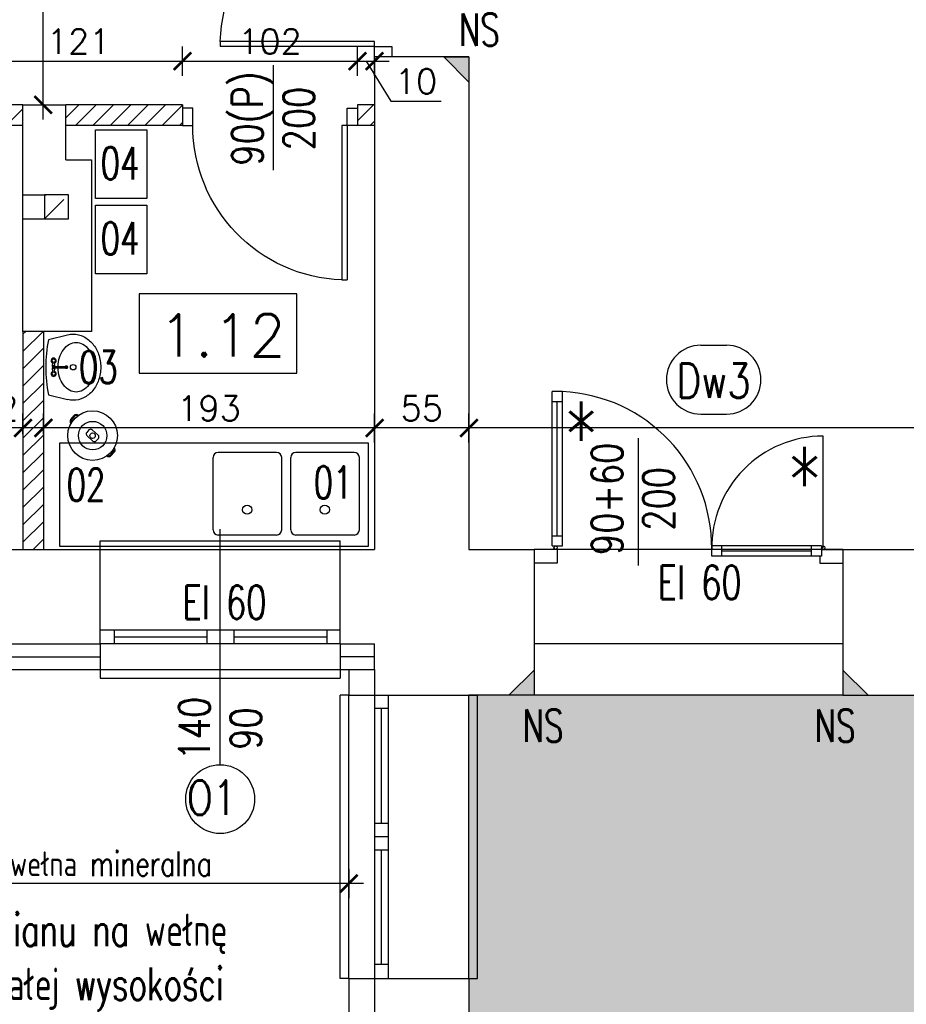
# Model space of a CAD drawing. Header units: millimetres. Extents: x 31969 to 285678, y -69766 to -1123.
# Tile 75 of 176: x 140666 to 141183, y -10870 to -10296. Entities that reach past the tile are written whole.
import ezdxf
from ezdxf.lldxf.tags import DXFTag

# ---------------------------------------------------------------- set-up
doc = ezdxf.new("R2010")
doc.units = ezdxf.units.MM
doc.linetypes.add('KRE_16_8', pattern=[24, 16, -8])
for name, color, linetype in [('a-izolacja 1', 3, 'Continuous'), ('a-opis 1', 3, 'Continuous'), ('a-opis 3', 15, 'Continuous'), ('a-opis stolarki 1', 3, 'Continuous'), ('a-opis stolarki 2', 1, 'Continuous'), ('a-opis technologii 2', 12, 'Continuous'), ('a-przekrój 2', 251, 'Continuous'), ('a-stolarka drzwiowa', 3, 'Continuous'), ('a-stolarka okienna', 3, 'Continuous'), ('a-szkło', 4, 'Continuous'), ('a-szraf', 252, 'Continuous'), ('a-wentylacja', 3, 'Continuous'), ('a-wymiary', 11, 'Continuous'), ('a-wyposażenie', 84, 'Continuous'), ('a-ściany działowe projektowane', 5, 'Continuous'), ('a-ściany istniejące murowane', 6, 'Continuous')]:
    doc.layers.add(name, color=color, linetype=linetype)
doc.styles.add('MAREK', font='simplex.shx')
doc.styles.add('RS01507', font='romans.shx', dxfattribs={"width": 0.7, "height": 0.15})
doc.styles.add('WYMIAR', font='romans.shx', dxfattribs={"width": 0.8})
doc.linetypes.add('BATTING', pattern='A,0.0001,-0.1,[134,ltypeshp.shx,S=0.1,R=0,X=-0.1,Y=0],-0.2,[134,ltypeshp.shx,S=0.1,R=180,X=0.1,Y=0],-0.1', length=0.4001)
tags = doc.linetypes.add('DASHED', pattern=[0.75, 0.5, -0.25]).pattern_tags.tags
tags[6:7] = [DXFTag(74, 4), DXFTag(75, 0), DXFTag(340, '0'), DXFTag(46, 1.0), DXFTag(50, 0.0), DXFTag(44, 0.0), DXFTag(45, 0.0)]
tags[4:5] = [DXFTag(74, 4), DXFTag(75, 0), DXFTag(340, '0'), DXFTag(46, 1.0), DXFTag(50, 0.0), DXFTag(44, 0.0), DXFTag(45, 0.0)]
doc.dimstyles.new('MAREK', dxfattribs={"dimscale": 0.85, "dimtxt": 17, "dimasz": 12, "dimexe": 10, "dimexo": 0.625, "dimgap": 5, "dimtad": 1, "dimdec": 1, "dimdsep": 46, "dimtxsty": 'MAREK', "dimblk1": 'ARCHTICK', "dimblk2": 'ARCHTICK', "dimsah": 1, "dimcen": 2.5, "dimdle": 10, "dimadec": 0, "dimazin": 0, "dimtfac": 1, "dimtdec": 1, "dimtmove": 1, "dimatfit": 3, "dimldrblk": 'ARCHTICK', "dimfxl": 10, "dimfxlon": 1, "dimtolj": 1, "dimtzin": 0, "dimarcsym": 0})

# ---------------------------------------------------------------- blocks, each defined once
blk = doc.blocks.new('_ARCHTICK')
at = {"color": 0, "linetype": 'ByBlock', "const_width": 0.15}
blk.add_lwpolyline([(-0.5, -0.5), (0.5, 0.5)], dxfattribs=at)
blk = doc.blocks.new('*D118')
at = {"layer": 'a-wymiary', "color": 0, "lineweight": -2, "ltscale": 100}
for p, q in [((140928.07, -10542.86), (140928.07, -10525.86)), ((141986.07, -10542.86), (141986.07, -10525.86)), ((141994.57, -10534.36), (140919.57, -10534.36))]:
    blk.add_line(p, q, dxfattribs=at)
at = {"layer": 'DEFPOINTS', "color": 0, "ltscale": 100}
for p in [(140928.07, -10534.36), (140928.07, -10544.14), (141986.07, -10544.14)]:
    blk.add_point(p, dxfattribs=at)
at = {"layer": 'a-wymiary', "color": 0, "lineweight": -2, "ltscale": 100, "xscale": 10.2, "yscale": 10.2, "zscale": 10.2, "rotation": 180}
blk.add_blockref('_ARCHTICK', (140928.07, -10534.36), dxfattribs=at)
at = {"layer": 'a-wymiary', "color": 0, "lineweight": -2, "ltscale": 100, "xscale": 10.2, "yscale": 10.2, "zscale": 10.2}
blk.add_blockref('_ARCHTICK', (141986.07, -10534.36), dxfattribs=at)
at = {"layer": 'a-wymiary', "color": 0, "ltscale": 100, "insert": (141457.07, -10522.88), "char_height": 14.45, "attachment_point": 5, "style": 'MAREK'}
blk.add_mtext('\\A1;1058', dxfattribs=at)
blk = doc.blocks.new('A$C42BE72CD')
at = {"layer": 'a-stolarka drzwiowa'}
for p, q in [((6, 99.95), (0, 99.95)), ((6, 89.95), (6, 99.95)), ((96, 89.95), (96, 99.95)), ((96, 99.95), (102, 99.95)), ((0, 89.95), (6, 89.95)), ((6, 89.95), (9, 89.95)), ((6, 89.95), (6, 0)), ((9, 89.95), (9, 0)), ((102, 89.95), (96, 89.95)), ((9, 0), (6, 0))]:
    blk.add_line(p, q, dxfattribs=at)
at = {"layer": 'a-stolarka drzwiowa', "linetype": 'DASHED', "lineweight": 25, "ltscale": 20}
blk.add_arc((6, 89.95), 90, 271.91021, 0, dxfattribs=at)
blk = doc.blocks.new('*D140')
at = {"layer": 'a-wymiary', "color": 0, "lineweight": -2, "ltscale": 100}
for p, q in [((140873.07, -10542.86), (140873.07, -10525.86)), ((140928.07, -10542.86), (140928.07, -10525.86)), ((140936.57, -10534.36), (140864.57, -10534.36))]:
    blk.add_line(p, q, dxfattribs=at)
at = {"layer": 'DEFPOINTS', "color": 0, "ltscale": 100}
for p in [(140873.07, -10534.36), (140873.07, -10544.14), (140928.07, -10544.14)]:
    blk.add_point(p, dxfattribs=at)
at = {"layer": 'a-wymiary', "color": 0, "lineweight": -2, "ltscale": 100, "xscale": 10.2, "yscale": 10.2, "zscale": 10.2, "rotation": 180}
blk.add_blockref('_ARCHTICK', (140873.07, -10534.36), dxfattribs=at)
at = {"layer": 'a-wymiary', "color": 0, "lineweight": -2, "ltscale": 100, "xscale": 10.2, "yscale": 10.2, "zscale": 10.2}
blk.add_blockref('_ARCHTICK', (140928.07, -10534.36), dxfattribs=at)
at = {"layer": 'a-wymiary', "color": 0, "ltscale": 100, "insert": (140900.57, -10522.88), "char_height": 14.45, "attachment_point": 5, "style": 'MAREK'}
blk.add_mtext('\\A1;55', dxfattribs=at)
blk = doc.blocks.new('*D141')
at = {"layer": 'a-wymiary', "color": 0, "lineweight": -2, "ltscale": 100}
for p, q in [((140680.07, -10537.93), (140680.07, -10525.86)), ((140873.07, -10542.86), (140873.07, -10525.86)), ((140881.57, -10534.36), (140671.57, -10534.36))]:
    blk.add_line(p, q, dxfattribs=at)
at = {"layer": 'DEFPOINTS', "color": 0, "ltscale": 100}
for p in [(140680.07, -10534.36), (140680.07, -10538.46), (140873.07, -10544.14)]:
    blk.add_point(p, dxfattribs=at)
at = {"layer": 'a-wymiary', "color": 0, "lineweight": -2, "ltscale": 100, "xscale": 10.2, "yscale": 10.2, "zscale": 10.2, "rotation": 180}
blk.add_blockref('_ARCHTICK', (140680.07, -10534.36), dxfattribs=at)
at = {"layer": 'a-wymiary', "color": 0, "lineweight": -2, "ltscale": 100, "xscale": 10.2, "yscale": 10.2, "zscale": 10.2}
blk.add_blockref('_ARCHTICK', (140873.07, -10534.36), dxfattribs=at)
at = {"layer": 'a-wymiary', "color": 0, "ltscale": 100, "insert": (140776.57, -10522.88), "char_height": 14.45, "attachment_point": 5, "style": 'MAREK'}
blk.add_mtext('\\A1;193', dxfattribs=at)
blk = doc.blocks.new('*D142')
at = {"layer": 'a-wymiary', "color": 0, "lineweight": -2, "ltscale": 100}
for p, q in [((140668.07, -10537.93), (140668.07, -10525.86)), ((140680.07, -10537.93), (140680.07, -10525.86)), ((140688.57, -10534.36), (140659.57, -10534.36))]:
    blk.add_line(p, q, dxfattribs=at)
at = {"layer": 'DEFPOINTS', "color": 0, "ltscale": 100}
for p in [(140668.07, -10534.36), (140668.07, -10538.46), (140680.07, -10538.46)]:
    blk.add_point(p, dxfattribs=at)
at = {"layer": 'a-wymiary', "color": 0, "lineweight": -2, "ltscale": 100, "xscale": 10.2, "yscale": 10.2, "zscale": 10.2, "rotation": 180}
blk.add_blockref('_ARCHTICK', (140668.07, -10534.36), dxfattribs=at)
at = {"layer": 'a-wymiary', "color": 0, "lineweight": -2, "ltscale": 100, "xscale": 10.2, "yscale": 10.2, "zscale": 10.2}
blk.add_blockref('_ARCHTICK', (140680.07, -10534.36), dxfattribs=at)
at = {"layer": 'a-wymiary', "color": 0, "ltscale": 100, "insert": (140653.02, -10522.88), "char_height": 14.45, "attachment_point": 5, "style": 'MAREK'}
blk.add_mtext('\\A1;12', dxfattribs=at)
blk = doc.blocks.new('*D143')
at = {"layer": 'a-wymiary', "color": 0, "lineweight": -2, "ltscale": 100}
for p, q in [((140458.07, -10537.93), (140458.07, -10525.86)), ((140668.07, -10537.93), (140668.07, -10525.86)), ((140676.57, -10534.36), (140449.57, -10534.36))]:
    blk.add_line(p, q, dxfattribs=at)
at = {"layer": 'DEFPOINTS', "color": 0, "ltscale": 100}
for p in [(140458.07, -10534.36), (140458.07, -10538.46), (140668.07, -10538.46)]:
    blk.add_point(p, dxfattribs=at)
at = {"layer": 'a-wymiary', "color": 0, "lineweight": -2, "ltscale": 100, "xscale": 10.2, "yscale": 10.2, "zscale": 10.2, "rotation": 180}
blk.add_blockref('_ARCHTICK', (140458.07, -10534.36), dxfattribs=at)
at = {"layer": 'a-wymiary', "color": 0, "lineweight": -2, "ltscale": 100, "xscale": 10.2, "yscale": 10.2, "zscale": 10.2}
blk.add_blockref('_ARCHTICK', (140668.07, -10534.36), dxfattribs=at)
at = {"layer": 'a-wymiary', "color": 0, "ltscale": 100, "insert": (140563.07, -10522.88), "char_height": 14.45, "attachment_point": 5, "style": 'MAREK'}
blk.add_mtext('\\A1;210', dxfattribs=at)
blk = doc.blocks.new('*D157')
at = {"layer": 'a-wymiary', "color": 0, "lineweight": -2, "ltscale": 100}
for p, q in [((140679.86, -10354.6), (140679.86, -10192.6)), ((140671.36, -10201.1), (140688.36, -10201.1)), ((140672.79, -10346.1), (140688.36, -10346.1))]:
    blk.add_line(p, q, dxfattribs=at)
at = {"layer": 'DEFPOINTS', "color": 0, "ltscale": 100}
for p in [(140663.14, -10201.1), (140679.86, -10201.1), (140672.26, -10346.1)]:
    blk.add_point(p, dxfattribs=at)
at = {"layer": 'a-wymiary', "color": 0, "lineweight": -2, "ltscale": 100, "xscale": 10.2, "yscale": 10.2, "zscale": 10.2}
for p, rotation in [((140679.86, -10201.1), 90), ((140679.86, -10346.1), 270)]:
    blk.add_blockref('_ARCHTICK', p, dxfattribs=dict(at, rotation=rotation))
at = {"layer": 'a-wymiary', "color": 0, "ltscale": 100, "insert": (140668.38, -10273.6), "char_height": 14.45, "attachment_point": 5, "rotation": 90, "style": 'MAREK'}
blk.add_mtext('\\A1;145', dxfattribs=at)
blk = doc.blocks.new('*D161')
at = {"layer": 'a-wymiary', "color": 0, "lineweight": -2, "ltscale": 100}
for p, q in [((140458.07, -10791.22), (140458.07, -10808.22)), ((140858.07, -10791.22), (140858.07, -10808.22)), ((140866.57, -10799.72), (140449.57, -10799.72))]:
    blk.add_line(p, q, dxfattribs=at)
at = {"layer": 'DEFPOINTS', "color": 0, "ltscale": 100}
for p in [(140458.07, -10779.77), (140858.07, -10779.77), (140458.07, -10799.72)]:
    blk.add_point(p, dxfattribs=at)
at = {"layer": 'a-wymiary', "color": 0, "lineweight": -2, "ltscale": 100, "xscale": 10.2, "yscale": 10.2, "zscale": 10.2, "rotation": 180}
blk.add_blockref('_ARCHTICK', (140458.07, -10799.72), dxfattribs=at)
at = {"layer": 'a-wymiary', "color": 0, "lineweight": -2, "ltscale": 100, "xscale": 10.2, "yscale": 10.2, "zscale": 10.2}
blk.add_blockref('_ARCHTICK', (140858.07, -10799.72), dxfattribs=at)
at = {"layer": 'a-wymiary', "color": 0, "ltscale": 100, "insert": (140658.07, -10788.24), "char_height": 14.45, "attachment_point": 5, "style": 'MAREK'}
blk.add_mtext('\\A1;{\\W0.75;Pas min.400cm wełna mineralna}', dxfattribs=at)
blk = doc.blocks.new('*D176')
at = {"layer": 'a-wymiary', "color": 0, "lineweight": -2, "ltscale": 100}
for p, q in [((140640.07, -10329.16), (140640.07, -10312.16)), ((140761.07, -10329.16), (140761.07, -10312.16)), ((140631.57, -10320.66), (140769.57, -10320.66))]:
    blk.add_line(p, q, dxfattribs=at)
at = {"layer": 'DEFPOINTS', "color": 0, "ltscale": 100}
for p in [(140761.07, -10320.66), (140640.07, -10352.39), (140761.07, -10352.62)]:
    blk.add_point(p, dxfattribs=at)
at = {"layer": 'a-wymiary', "color": 0, "lineweight": -2, "ltscale": 100, "xscale": 10.2, "yscale": 10.2, "zscale": 10.2, "rotation": 180}
blk.add_blockref('_ARCHTICK', (140640.07, -10320.66), dxfattribs=at)
at = {"layer": 'a-wymiary', "color": 0, "lineweight": -2, "ltscale": 100, "xscale": 10.2, "yscale": 10.2, "zscale": 10.2}
blk.add_blockref('_ARCHTICK', (140761.07, -10320.66), dxfattribs=at)
at = {"layer": 'a-wymiary', "color": 0, "ltscale": 100, "insert": (140700.57, -10309.18), "char_height": 14.45, "attachment_point": 5, "style": 'MAREK'}
blk.add_mtext('\\A1;121', dxfattribs=at)
blk = doc.blocks.new('*D177')
at = {"layer": 'a-wymiary', "color": 0, "lineweight": -2, "ltscale": 100}
for p, q in [((140761.07, -10329.16), (140761.07, -10312.16)), ((140863.07, -10329.16), (140863.07, -10312.16)), ((140752.57, -10320.66), (140871.57, -10320.66))]:
    blk.add_line(p, q, dxfattribs=at)
at = {"layer": 'DEFPOINTS', "color": 0, "ltscale": 100}
for p in [(140863.07, -10320.66), (140761.07, -10352.62), (140863.07, -10352.39)]:
    blk.add_point(p, dxfattribs=at)
at = {"layer": 'a-wymiary', "color": 0, "lineweight": -2, "ltscale": 100, "xscale": 10.2, "yscale": 10.2, "zscale": 10.2, "rotation": 180}
blk.add_blockref('_ARCHTICK', (140761.07, -10320.66), dxfattribs=at)
at = {"layer": 'a-wymiary', "color": 0, "lineweight": -2, "ltscale": 100, "xscale": 10.2, "yscale": 10.2, "zscale": 10.2}
blk.add_blockref('_ARCHTICK', (140863.07, -10320.66), dxfattribs=at)
at = {"layer": 'a-wymiary', "color": 0, "ltscale": 100, "insert": (140812.07, -10309.18), "char_height": 14.45, "attachment_point": 5, "style": 'MAREK'}
blk.add_mtext('\\A1;102', dxfattribs=at)
blk = doc.blocks.new('*D178')
at = {"layer": 'a-wymiary', "color": 0, "lineweight": -2, "ltscale": 100}
for p, q in [((140863.07, -10329.16), (140863.07, -10312.16)), ((140873.07, -10329.16), (140873.07, -10312.16)), ((140854.57, -10320.66), (140881.57, -10320.66)), ((140868.07, -10320.66), (140882.64, -10343.89)), ((140882.64, -10343.89), (140911.79, -10343.89))]:
    blk.add_line(p, q, dxfattribs=at)
at = {"layer": 'DEFPOINTS', "color": 0, "ltscale": 100}
for p in [(140873.07, -10320.66), (140863.07, -10352.39), (140873.07, -10352.39)]:
    blk.add_point(p, dxfattribs=at)
at = {"layer": 'a-wymiary', "color": 0, "lineweight": -2, "ltscale": 100, "xscale": 10.2, "yscale": 10.2, "zscale": 10.2, "rotation": 180}
blk.add_blockref('_ARCHTICK', (140863.07, -10320.66), dxfattribs=at)
at = {"layer": 'a-wymiary', "color": 0, "lineweight": -2, "ltscale": 100, "xscale": 10.2, "yscale": 10.2, "zscale": 10.2}
blk.add_blockref('_ARCHTICK', (140873.07, -10320.66), dxfattribs=at)
at = {"layer": 'a-wymiary', "color": 0, "ltscale": 100, "insert": (140897.21, -10332.42), "char_height": 14.45, "attachment_point": 5, "style": 'MAREK'}
blk.add_mtext('\\A1;10', dxfattribs=at)

msp = doc.modelspace()

# ---------------------------------------------------------------- hatches: boundary and pattern name
at = {"layer": 'a-opis 1', "ltscale": 100}
h = msp.add_hatch(color=256, dxfattribs=at)
h.dxf.hatch_style = 1
h.paths.add_polyline_path([(140913.35, -10318.1), (140928.07, -10318.1), (140928.07, -10332.82), (140922.55, -10327.3), (140922.55, -10323.62), (140918.87, -10323.62)])
h.paths.add_polyline_path([(140918.87, -10323.62), (140922.55, -10323.62), (140922.55, -10327.3)], flags=17)
h = msp.add_hatch(color=256, dxfattribs=at)
h.dxf.hatch_style = 1
h.paths.add_polyline_path([(140966.07, -10675.38), (140966.07, -10690.1), (140951.35, -10690.1), (140956.87, -10684.58), (140960.55, -10684.58), (140960.55, -10680.9)])
h.paths.add_polyline_path([(140960.55, -10680.9), (140960.55, -10684.58), (140956.87, -10684.58)], flags=17)
h = msp.add_hatch(color=256, dxfattribs=at)
h.dxf.hatch_style = 1
h.paths.add_polyline_path([(141146.07, -10675.38), (141146.07, -10690.1), (141160.79, -10690.1), (141155.27, -10684.58), (141151.59, -10684.58), (141151.59, -10680.9)])
h.paths.add_polyline_path([(141151.59, -10680.9), (141151.59, -10684.58), (141155.27, -10684.58)], flags=17)
at = {"layer": 'a-przekrój 2', "ltscale": 0.1}
h = msp.add_hatch(dxfattribs=at)
h.set_pattern_fill('LINE', color=256, scale=2.25, angle=45)
h.paths.add_polyline_path([(140680.07, -10478.1), (140668.07, -10478.1), (140668.07, -10605.1), (140680.07, -10605.1)])
h.paths.add_polyline_path([(140761.07, -10346.1), (140693.07, -10346.1), (140693.07, -10358.1), (140761.07, -10358.1)])
h.paths.add_polyline_path([(140873.07, -10346.1), (140863.07, -10346.1), (140863.07, -10358.1), (140873.07, -10358.1)])
h.paths.add_polyline_path([(140668.07, -10346.1), (140640.07, -10346.1), (140640.07, -10358.1), (140668.07, -10358.1)])
h.paths.add_polyline_path([(140538.07, -10346.1), (140458.07, -10346.1), (140458.07, -10358.1), (140538.07, -10358.1)])
at = {"layer": 'a-szraf', "ltscale": 30}
h = msp.add_hatch(dxfattribs=at)
h.set_pattern_fill('DOTS', color=256, scale=3)
h.set_pattern_definition([(0, (0, -3342.232), (2.38125, 4.7625), [0, -4.7625])])
h.paths.add_polyline_path([(141743.07, -11094.1), (141181.07, -11094.1), (141181.07, -11332.6), (141743.07, -11332.6)])
h.paths.add_polyline_path([(141743.07, -10690.1), (140928.07, -10690.1), (140928.07, -11070.1), (141146.07, -11070.1), (141743.07, -11070.1)])
h.paths.add_polyline_path([(141146.07, -11070.1), (140928.07, -11070.1), (140928.07, -11332.6), (141146.07, -11332.6)])

# ---------------------------------------------------------------- linework, layer by layer
at = {"layer": 'a-izolacja 1'}
for p, q in [((140713.07, -10660.1), (140713.07, -10675.1)), ((140853.07, -10660.1), (140853.07, -10675.1)), ((140618.07, -10675.1), (140713.07, -10675.1)), ((140873.07, -10675.1), (140873.07, -10690.1)), ((140873.07, -10855.1), (140873.07, -10910.1))]:
    msp.add_line(p, q, dxfattribs=at)
at = {"layer": 'a-opis 1', "ltscale": 100}
for p, q in [((140928.07, -10332.82), (140913.35, -10318.1)), ((140913.35, -10318.1), (140928.07, -10318.1)), ((140928.07, -10318.1), (140928.07, -10332.82)), ((140951.35, -10690.1), (140966.07, -10675.38)), ((140966.07, -10675.38), (140966.07, -10690.1)), ((141160.79, -10690.1), (141146.07, -10675.38)), ((141146.07, -10675.38), (141146.07, -10690.1)), ((140966.07, -10690.1), (140951.35, -10690.1)), ((141146.07, -10690.1), (141160.79, -10690.1))]:
    msp.add_line(p, q, dxfattribs=at)
at = {"layer": 'a-opis 3'}
msp.add_lwpolyline([(140827.73, -10456.2), (140735.81, -10456.2), (140735.81, -10502.44), (140827.73, -10502.44)], close=True, dxfattribs=at)
at = {"layer": 'a-opis stolarki 1'}
for p, q in [((140814.07, -10384.23), (140814.07, -10322.94)), ((141026.84, -10614.45), (141026.84, -10540.28))]:
    msp.add_line(p, q, dxfattribs=at)
at = {"layer": 'a-opis stolarki 2'}
for p, q in [((141063.23, -10486.18), (141078.23, -10486.18)), ((141063.23, -10526.27), (141078.23, -10526.27)), ((140783.07, -10730.53), (140783.07, -10593.4))]:
    msp.add_line(p, q, dxfattribs=at)
msp.add_circle((140783.07, -10750.57), 20.05, dxfattribs=at)
for centre, start, end in [((141063.23, -10506.22), 90, 270), ((141078.23, -10506.22), 270, 90)]:
    msp.add_arc(centre, 20.05, start, end, dxfattribs=at)
at = {"layer": 'a-przekrój 2', "linetype": 'BATTING', "ltscale": 15}
for p, q in [((140618.07, -10667.6), (140713.07, -10667.6)), ((140873.07, -10667.6), (140853.07, -10667.6))]:
    msp.add_line(p, q, dxfattribs=at)
at = {"layer": 'a-stolarka drzwiowa'}
for p, q in [((140976.57, -10603.1), (140976.57, -10513.18)), ((140982.57, -10513.18), (140976.57, -10513.18)), ((140982.57, -10603.1), (140982.57, -10513.18)), ((140982.57, -10519.18), (140976.57, -10519.18)), ((140976.57, -10597.1), (140982.57, -10597.1)), ((140979.57, -10605.1), (140966.07, -10605.1)), ((140966.07, -10605.1), (140966.07, -10613.1)), ((140976.57, -10603.1), (140982.57, -10603.1)), ((140979.57, -10605.1), (140979.57, -10613.1)), ((141133.57, -10603.1), (141069.57, -10603.1)), ((141069.57, -10609.1), (141069.57, -10603.1)), ((141075.57, -10609.1), (141075.57, -10603.1)), ((141127.57, -10603.1), (141127.57, -10609.1)), ((141133.57, -10603.1), (141133.57, -10609.1)), ((141133.57, -10605.1), (141146.07, -10605.1)), ((141146.07, -10605.1), (141146.07, -10613.1)), ((141133.57, -10609.1), (141069.57, -10609.1)), ((141132.57, -10609.1), (141132.57, -10613.1)), ((140979.57, -10613.1), (140966.07, -10613.1)), ((141132.57, -10613.1), (141146.07, -10613.1))]:
    msp.add_line(p, q, dxfattribs=at)
at = {"layer": 'a-stolarka drzwiowa', "linetype": 'DASHED', "lineweight": 25, "ltscale": 20}
msp.add_line((141134.59, -10604.1), (141134.59, -10539.07), dxfattribs=at)
at = {"layer": 'a-stolarka drzwiowa'}
for centre in [(140978.57, -10604.1), (141134.59, -10604.1)]:
    msp.add_circle(centre, 1, dxfattribs=at)
at = {"layer": 'a-stolarka drzwiowa', "linetype": 'DASHED', "lineweight": 25, "ltscale": 20}
for centre, radius, start, end in [((140978.57, -10604.1), 91, 359.47922, 87.48069), ((141134.59, -10604.1), 65.02, 90, 180.8812)]:
    msp.add_arc(centre, radius, start, end, dxfattribs=at)
at = {"layer": 'a-stolarka okienna', "ltscale": 40}
for p, q in [((140713.07, -10605.1), (140713.07, -10600.1)), ((140713.07, -10600.1), (140853.07, -10600.1)), ((140853.07, -10605.1), (140853.07, -10600.1)), ((140713.07, -10675.1), (140713.07, -10680.1)), ((140853.07, -10675.1), (140853.07, -10680.1)), ((140713.07, -10680.1), (140853.07, -10680.1)), ((140858.07, -10690.1), (140853.07, -10690.1)), ((140853.07, -10855.1), (140853.07, -10690.1)), ((140928.07, -10690.1), (140933.07, -10690.1)), ((140933.07, -10855.1), (140933.07, -10690.1)), ((140858.07, -10855.1), (140853.07, -10855.1)), ((140928.07, -10855.1), (140933.07, -10855.1))]:
    msp.add_line(p, q, dxfattribs=at)
at = {"layer": 'a-stolarka okienna', "linetype": 'DASHED', "lineweight": 25, "ltscale": 20}
for p, q in [((140713.07, -10605.1), (140853.07, -10605.1)), ((140713.07, -10675.1), (140853.07, -10675.1)), ((140858.07, -10855.1), (140858.07, -10690.1)), ((140928.07, -10855.1), (140928.07, -10690.1))]:
    msp.add_line(p, q, dxfattribs=at)
at = {"layer": 'a-stolarka okienna', "linetype": 'DASHED', "lineweight": 25, "ltscale": 40}
for p, q in [((141146.07, -10605.1), (140966.07, -10605.1)), ((141146.07, -10660.1), (140966.07, -10660.1)), ((141146.07, -10690.1), (140966.07, -10690.1))]:
    msp.add_line(p, q, dxfattribs=at)
at = {"layer": 'a-stolarka okienna'}
for p, q in [((140853.07, -10652.1), (140713.3, -10652.1)), ((140721.3, -10652.1), (140721.3, -10660.1)), ((140775.3, -10652.1), (140775.3, -10660.1)), ((140791.07, -10652.1), (140791.07, -10660.1)), ((140845.3, -10652.1), (140845.3, -10660.1)), ((140853.07, -10660.1), (140713.07, -10660.1)), ((140873.07, -10690.1), (140873.07, -10855.1)), ((140881.07, -10690.1), (140881.07, -10854.87)), ((140881.07, -10697.87), (140873.07, -10697.87)), ((140881.07, -10764.71), (140873.07, -10764.71)), ((140881.07, -10772.6), (140873.07, -10772.6)), ((140881.07, -10780.37), (140873.07, -10780.37)), ((140881.07, -10846.87), (140873.07, -10846.87))]:
    msp.add_line(p, q, dxfattribs=at)
at = {"layer": 'a-szkło', "ltscale": 40}
for p, q in [((140979.57, -10597.1), (140979.57, -10519.18)), ((141127.57, -10606.1), (141075.57, -10606.1))]:
    msp.add_line(p, q, dxfattribs=at)
at = {"layer": 'a-szkło', "ltscale": 2}
for p, q in [((140721.3, -10656.1), (140775.3, -10656.1)), ((140791.07, -10656.1), (140845.3, -10656.1)), ((140877.07, -10764.71), (140877.07, -10697.87)), ((140877.07, -10846.87), (140877.07, -10780.37))]:
    msp.add_line(p, q, dxfattribs=at)
at = {"layer": 'a-wentylacja', "linetype": 'KRE_16_8'}
for p, q in [((140668.07, -10398.6), (140681.58, -10398.6)), ((140680.57, -10412.6), (140694.57, -10398.6)), ((140668.07, -10412.6), (140681.58, -10412.6))]:
    msp.add_line(p, q, dxfattribs=at)
msp.add_lwpolyline([(140680.57, -10412.6), (140694.57, -10412.6), (140694.57, -10398.6), (140680.57, -10398.6)], close=True, dxfattribs=at)
at = {"layer": 'a-wyposażenie'}
for p, q in [((140682.97, -10482.9), (140694.14, -10480.1)), ((140685.36, -10498.53), (140685.55, -10496.08)), ((140686.61, -10498.53), (140686.43, -10496.08)), ((140685.55, -10501.84), (140685.36, -10499.39)), ((140685.99, -10498.53), (140693.17, -10498.53)), ((140685.99, -10499.39), (140693.17, -10499.39)), ((140686.43, -10501.84), (140686.61, -10499.39)), ((140693.17, -10498.33), (140693.61, -10498.33)), ((140693.17, -10499.59), (140693.61, -10499.59)), ((140682.97, -10515.01), (140694.14, -10517.82)), ((140695.94, -10529.4), (140698.02, -10527.1)), ((140696.35, -10529.77), (140698.42, -10527.46)), ((140706.57, -10535.53), (140705.3, -10536.94)), ((140711.97, -10538.59), (140708.45, -10535.43)), ((140705.4, -10538.82), (140708.91, -10541.98)), ((140710.79, -10541.89), (140712.06, -10540.47)), ((140718.99, -10550.15), (140721.07, -10547.84)), ((140719.4, -10550.52), (140721.47, -10548.21)), ((140815.95, -10548.62), (140781.95, -10548.62)), ((140861.19, -10548.62), (140827.19, -10548.62)), ((140778.95, -10593.71), (140778.95, -10551.62)), ((140818.95, -10593.71), (140818.95, -10551.62)), ((140824.19, -10593.71), (140824.19, -10551.62)), ((140864.19, -10593.71), (140864.19, -10551.62)), ((140815.95, -10596.71), (140781.95, -10596.71)), ((140861.19, -10596.71), (140827.19, -10596.71))]:
    msp.add_line(p, q, dxfattribs=at)
for points in [[(140710.3, -10400.68), (140710.3, -10360.68), (140740.3, -10360.68), (140740.3, -10400.68)], [(140710.3, -10444.54), (140710.3, -10404.54), (140740.3, -10404.54), (140740.3, -10444.54)], [(140869.44, -10603.15), (140869.44, -10543.15), (140689.44, -10543.15), (140689.44, -10603.15)]]:
    msp.add_lwpolyline(points, close=True, dxfattribs=at)
for points in [[(140697.42, -10479.69, -0.115836), (140703.41, -10481.1, -0.104065), (140708.77, -10485.34, -0.09084), (140712.21, -10491.43, -0.083285), (140713.47, -10498.96, -0.083285), (140712.21, -10506.48, -0.09084), (140708.77, -10512.58, -0.104065), (140703.41, -10516.81, -0.115836), (140697.42, -10518.22, -0.061594), (140694.14, -10517.82, -0.104065)], [(140694.14, -10480.1, -0.061594), (140697.42, -10479.69, -0.115836)], [(140688.61, -10498.53, -0.067885), (140689.45, -10493.25, -0.084294), (140691.69, -10488.74, -0.106458), (140695.28, -10485.53, -0.130058), (140699.12, -10484.51, -0.130058), (140702.96, -10485.53, -0.106458), (140706.56, -10488.74, -0.084294), (140708.8, -10493.25, -0.073345), (140709.64, -10498.96, -0.073345), (140708.8, -10504.67, -0.084294), (140706.56, -10509.17, -0.106458), (140702.96, -10512.39, -0.130058), (140699.12, -10513.41, -0.130058), (140695.28, -10512.39, -0.106458), (140691.69, -10509.17, -0.084294), (140689.45, -10504.67, -0.067885), (140688.61, -10499.39, -0.067885)], [(140692.73, -10499.39, 0.009141), (140692.75, -10499.4, 0.100796), (140692.94, -10499.54, 0.104546), (140693.17, -10499.59, 0.104546), (140693.39, -10499.54, 0.100796), (140693.59, -10499.4, 0.095911), (140693.71, -10499.2, 0.09272), (140693.76, -10498.96, 0.09272), (140693.71, -10498.71, 0.095911), (140693.59, -10498.51, 0.100796), (140693.39, -10498.37, 0.104546), (140693.17, -10498.33, 0.104546), (140692.94, -10498.37, 0.100796), (140692.75, -10498.51, 0.009141), (140692.73, -10498.53, 0.09272)], [(140693.17, -10499.39, 0.104546), (140693.31, -10499.36, 0.100796), (140693.44, -10499.27, 0.095911), (140693.53, -10499.13, 0.09272), (140693.56, -10498.96, 0.09272), (140693.53, -10498.79, 0.095911), (140693.44, -10498.65, 0.100796), (140693.31, -10498.56, 0.104546), (140693.17, -10498.53, 0.104546)], [(140693.61, -10499.59, 0.104546), (140693.84, -10499.54, 0.100796), (140694.03, -10499.4, 0.095911), (140694.16, -10499.2, 0.09272), (140694.21, -10498.96, 0.09272), (140694.16, -10498.71, 0.095911), (140694.03, -10498.51, 0.100796), (140693.84, -10498.37, 0.104546), (140693.61, -10498.33, 0.104546)]]:
    msp.add_lwpolyline(points, format="xyb", dxfattribs=at)
for centre, radius in [((140685.99, -10495.17), 1.01), ((140697.39, -10498.96), 1.61), ((140685.99, -10502.75), 1.01), ((140708.71, -10538.81), 14.47), ((140708.71, -10538.81), 8.3), ((140708.71, -10538.81), 1.58), ((140798.8, -10581.95), 2.7), ((140844.05, -10581.95), 2.7)]:
    msp.add_circle(centre, radius, dxfattribs=at)
for centre, radius, start, end in [((140762.43, -10498.96), 81.07, 168.57881, 191.42119), ((140685.99, -10495.17), 1.52, 288.47955, 251.52045), ((140685.99, -10502.75), 1.52, 108.47955, 71.52045), ((140685.99, -10498.96), 0.758, 34.51811, 325.48189), ((140685.99, -10498.96), 0.43, 90, 270), ((140697.24, -10530.51), 1.71, 139.61361, 226.65559), ((140697.34, -10530.66), 1.33, 138.0125, 215.54444), ((140699.26, -10528.28), 1.71, 49.3694, 136.41139), ((140699.41, -10528.35), 1.33, 60.48055, 138.0125), ((140706.29, -10537.83), 1.33, 138.0125, 228.0125), ((140707.56, -10536.42), 1.33, 48.0125, 138.0125), ((140709.8, -10541), 1.33, 228.0125, 318.0125), ((140711.07, -10539.58), 1.33, 318.0125, 48.0125), ((140720.08, -10546.95), 1.33, 318.0125, 35.54444), ((140720.17, -10547.1), 1.71, 319.61361, 46.65559), ((140781.95, -10551.62), 3, 90, 180), ((140815.95, -10551.62), 3, 0, 90), ((140827.19, -10551.62), 3, 90, 180), ((140861.19, -10551.62), 3, 0, 90), ((140718.16, -10549.34), 1.71, 229.3694, 316.41139), ((140718, -10549.26), 1.33, 240.48055, 318.0125), ((140781.95, -10593.71), 3, 180, 270), ((140815.95, -10593.71), 3, 270, 0), ((140827.19, -10593.71), 3, 180, 270), ((140861.19, -10593.71), 3, 270, 0)]:
    msp.add_arc(centre, radius, start, end, dxfattribs=at)
at = {"layer": 'a-ściany działowe projektowane', "ltscale": 20}
for p, q in [((140668.07, -10346.1), (140640.07, -10346.1)), ((140761.07, -10346.1), (140693.07, -10346.1)), ((140761.07, -10346.1), (140761.07, -10358.1)), ((140873.07, -10346.1), (140863.07, -10346.1)), ((140863.07, -10346.1), (140863.07, -10358.1)), ((140668.07, -10358.1), (140640.07, -10358.1)), ((140761.07, -10358.1), (140693.07, -10358.1)), ((140873.07, -10358.1), (140863.07, -10358.1)), ((140668.07, -10478.1), (140668.07, -10605.1)), ((140680.07, -10478.1), (140680.07, -10605.1))]:
    msp.add_line(p, q, dxfattribs=at)
at = {"layer": 'a-ściany istniejące murowane'}
for p, q in [((140873.07, -10318.1), (140873.07, -10605.1)), ((140928.07, -10318.1), (140873.07, -10318.1)), ((140928.07, -10318.1), (140873.07, -10318.1)), ((140928.07, -10318.1), (140928.07, -10605.1)), ((140668.07, -10478.1), (140668.07, -10346.1)), ((140668.07, -10346.1), (140693.07, -10346.1)), ((140693.07, -10378.1), (140693.07, -10346.1)), ((140693.07, -10378.1), (140708.07, -10378.1)), ((140708.07, -10378.1), (140708.07, -10478.1)), ((140708.07, -10478.1), (140668.07, -10478.1)), ((140618.07, -10605.1), (140713.07, -10605.1)), ((140713.07, -10660.1), (140713.07, -10605.1)), ((140853.07, -10605.1), (140873.07, -10605.1)), ((140853.07, -10660.1), (140853.07, -10605.1)), ((140928.07, -10605.1), (140966.07, -10605.1)), ((140966.07, -10605.1), (140966.07, -10690.1)), ((141146.07, -10605.1), (141831.07, -10605.1)), ((141146.07, -10605.1), (141146.07, -10690.1)), ((140618.07, -10660.1), (140713.07, -10660.1)), ((140853.07, -10660.1), (140873.07, -10660.1)), ((140873.07, -10675.1), (140873.07, -10660.1)), ((140853.07, -10675.1), (140858.07, -10675.1)), ((140858.07, -10675.1), (140858.07, -10690.1)), ((140858.07, -10675.1), (140873.07, -10675.1)), ((140858.07, -10690.1), (140928.07, -10690.1)), ((140966.07, -10690.1), (140928.07, -10690.1)), ((141146.07, -10690.1), (141743.07, -10690.1)), ((140858.07, -10855.1), (140858.07, -10910.1)), ((140858.07, -10855.1), (140928.07, -10855.1)), ((140928.07, -10855.1), (140928.07, -10910.1))]:
    msp.add_line(p, q, dxfattribs=at)

# ---------------------------------------------------------------- block references
at = {"layer": 'a-stolarka drzwiowa', "ltscale": 100, "xscale": -1, "rotation": 270}
msp.add_blockref('A$C42BE72CD', (140783.12, -10318.1), dxfattribs=at)
at = {"layer": 'a-stolarka drzwiowa', "ltscale": 100, "xscale": -1}
msp.add_blockref('A$C42BE72CD', (140863.07, -10448.05), dxfattribs=at)

# ---------------------------------------------------------------- texts
at = {"layer": 'a-opis 1', "ltscale": 40, "style": 'RS01507'}
for s, insert, char_height, width, attachment_point in [('\\pxqc;NS', (140996.35, -10292.79), 18.913, 124.3193, 3), ('\\pxqc;NS', (141033.46, -10717.25), 18.913, 124.3193, 9), ('\\pxqc;NS', (141203.69, -10717.25), 18.913, 124.3193, 9), ('\\pxqc,t5;Wymiana styropianu na wełnę mineralną na całej wysokości kondygnacji podpiwniczenia', (140849, -10905.51), 18.9125, 388.2025, 9)]:
    msp.add_mtext(s, dxfattribs=dict(at, insert=insert, char_height=char_height, width=width, attachment_point=attachment_point))
at = {"layer": 'a-opis 3', "style": 'MAREK'}
msp.add_text('1.12', height=24.659, dxfattribs=at).set_placement((140747.29, -10492.73))
at = {"layer": 'a-opis 3', "ltscale": 40, "char_height": 19.613, "width": 649.6209, "attachment_point": 7, "style": 'RS01507'}
for insert in [(140737.78, -10634.17), (140460.78, -10645.72)]:
    msp.add_mtext('\\pxqc;EI 60', dxfattribs=dict(at, insert=insert))
at = {"layer": 'a-opis stolarki 1', "char_height": 18, "width": 35.8438, "rotation": 90, "style": 'WYMIAR'}
for s, insert, attachment_point in [('\\pxqc;\\P90(P)\\P200', (140837.94, -10336.16), 9), ('\\pxqc;\\P90+60\\P200', (140969.6, -10557.73), 3)]:
    msp.add_mtext(s, dxfattribs=dict(at, insert=insert, attachment_point=attachment_point))
at = {"layer": 'a-opis stolarki 2', "style": 'WYMIAR'}
for s, insert, char_height, width, attachment_point in [('Dw3', (141092.41, -10516.87), 20.047, 23.6587, 9), ('\\A1;\\pxqc;*', (140931.31, -10559.09), 40.095, 124.3193, 7), ('\\A1;\\pxqc;*', (141061.57, -10585.51), 40.095, 124.3193, 7), ('O1', (140792.53, -10759.75), 20.047, 23.6587, 9)]:
    msp.add_mtext(s, dxfattribs=dict(at, insert=insert, char_height=char_height, width=width, attachment_point=attachment_point))
at = {"layer": 'a-opis stolarki 2', "insert": (140807.05, -10727.41), "char_height": 18, "width": 35.8438, "attachment_point": 7, "rotation": 90, "style": 'WYMIAR'}
msp.add_mtext('\\pxqc;\\P140\\P90', dxfattribs=at)
at = {"layer": 'a-opis technologii 2', "ltscale": 40, "style": 'RS01507', "width": 0.7}
for s, p in [('04', (140713.45, -10389.5)), ('04', (140713.45, -10433.36)), ('03', (140700.82, -10508.3)), ('02', (140693.61, -10576.87)), ('01', (140837.62, -10575.48))]:
    msp.add_text(s, height=18.813, dxfattribs=at).set_placement(p)
at = {"layer": 'a-wyposażenie', "flags": 9}
for tag, p, s in [('FU_COLD', (140682.95, -10482.9), '1.5'), ('FU_HOT', (140682.99, -10482.9), '1.5'), ('FU_WASTE', (140683.03, -10482.9), '1.0'), ('FU_TOTAL', (140683.07, -10482.9), '2.0'), ('FIXT_CODE', (140683.11, -10482.9), '10')]:
    msp.add_attdef(tag, p, s, height=0.0161, rotation=270, dxfattribs=at)

# ---------------------------------------------------------------- dimensions: what is measured, and where the dimension line sits
at = {"layer": 'a-wymiary', "ltscale": 100}
dim = msp.add_linear_dim(base=(140679.86, -10201.1), p1=(140672.26, -10346.1), p2=(140663.14, -10201.1), angle=90, dimstyle='MAREK', dxfattribs=at)
dim.commit()
dim.dimension.update_dxf_attribs({"geometry": '*D157', "text_midpoint": (140668.38, -10273.6)})
for base, p1, p2, picture, middle in [((140761.07, -10320.66), (140640.07, -10352.39), (140761.07, -10352.62), '*D176', (140700.57, -10309.18)), ((140863.07, -10320.66), (140761.07, -10352.62), (140863.07, -10352.39), '*D177', (140812.07, -10309.18)), ((140458.07, -10534.36), (140668.07, -10538.46), (140458.07, -10538.46), '*D143', (140563.07, -10522.88)), ((140680.07, -10534.36), (140873.07, -10544.14), (140680.07, -10538.46), '*D141', (140776.57, -10522.88)), ((140873.07, -10534.36), (140928.07, -10544.14), (140873.07, -10544.14), '*D140', (140900.57, -10522.88)), ((140928.07, -10534.36), (141986.07, -10544.14), (140928.07, -10544.14), '*D118', (141457.07, -10522.88))]:
    dim = msp.add_linear_dim(base=base, p1=p1, p2=p2, dimstyle='MAREK', dxfattribs=at)
    dim.commit()
    dim.dimension.update_dxf_attribs({"geometry": picture, "text_midpoint": middle})
for base, p1, p2, picture, middle in [((140873.07, -10320.66), (140863.07, -10352.39), (140873.07, -10352.39), '*D178', (140886.89, -10343.89)), ((140668.07, -10534.36), (140680.07, -10538.46), (140668.07, -10538.46), '*D142', (140653.02, -10534.36))]:
    dim = msp.add_linear_dim(base=base, p1=p1, p2=p2, dimstyle='MAREK', dxfattribs=at)
    dim.commit()
    dim.dimension.update_dxf_attribs({"geometry": picture, "text_midpoint": middle, "dimtype": 160})
dim = msp.add_aligned_dim(p1=(140858.07, -10779.77), p2=(140458.07, -10779.77), distance=19.94, text='{\\W0.75;Pas min.400cm wełna mineralna}', dimstyle='MAREK', dxfattribs=at)
dim.commit()
dim.dimension.update_dxf_attribs({"geometry": '*D161', "text_midpoint": (140658.07, -10788.24)})

doc.saveas('drawing.dxf')
